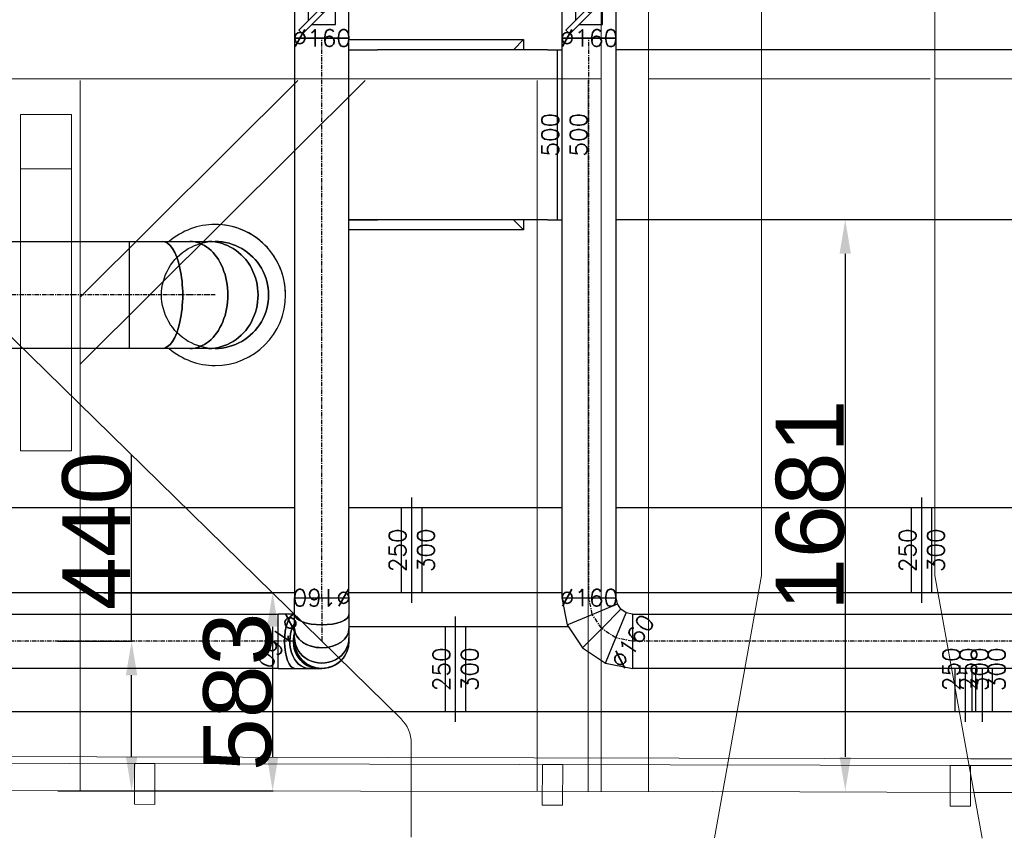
# Model space of a CAD drawing. Header units: millimetres. Extents: x -573548 to 674770, y -246895 to -89040.
# Tile 64 of 199: x 99423 to 102320, y -235652 to -233243. Entities that reach past the tile are written whole.
import ezdxf

# ---------------------------------------------------------------- set-up
doc = ezdxf.new("R2010")
doc.units = ezdxf.units.MM
doc.linetypes.add('Oś', pattern=[22.225, 12.7, -3.175, 3.175, -3.175])
for name, color, linetype, lineweight in [('A_komin_Nr_pióra__6', 8, 'Continuous', 9), ('A_płatwie_Nr_pióra__41', 8, 'Continuous', 9), ('A_słupy wysokie_Nr_pióra__1', 8, 'Continuous', 9), ('belki podwalinowe_Nr_pióra__2', 8, 'Continuous', 9), ('FLUID-CZERPNY', 7, 'Continuous', 30), ('FLUID-N1', 7, 'Continuous', 30), ('krokwie_Nr_pióra__1', 8, 'Continuous', 9), ('miecze_Nr_pióra__1', 8, 'Continuous', 9), ('niewidoczne_Nr_pióra__251', 8, 'Continuous', 9), ('Nowe_strop_Nr_pióra__59', 8, 'Continuous', 9), ('słupki niskie_Nr_pióra__2', 8, 'Continuous', 9)]:
    doc.layers.add(name, color=color, linetype=linetype, lineweight=lineweight)
for name, color, linetype in [('FLUID-CZERPNY-50-DIM', 7, 'Continuous'), ('FLUID-N1-50-DIM', 7, 'Continuous'), ('FLUID-N2', 7, 'Continuous'), ('FLUID-N2-SYM', 7, 'Continuous'), ('FLUID-W1', 7, 'Continuous'), ('FLUID-W1-50-DIM', 7, 'Continuous'), ('FLUID-W2', 7, 'Continuous'), ('FLUID-W2-50-DIM', 7, 'Continuous'), ('FLUID-W2-SYM', 7, 'Continuous')]:
    doc.layers.add(name, color=color, linetype=linetype)
doc.styles.add('FDBES', font='simplex.shx')
doc.styles.get("Standard").update_dxf_attribs({"font": 'arial.ttf'})
doc.dimstyles.new('ISO-25', dxfattribs={"dimtxt": 2.5, "dimasz": 2.5, "dimexe": 1.25, "dimexo": 0.625, "dimtad": 1, "dimtxsty": 'Standard', "dimcen": 2.5, "dimadec": 0, "dimazin": 0, "dimtfac": 1, "dimtmove": 0, "dimatfit": 3, "dimfxl": 1, "dimarcsym": 0})

# ---------------------------------------------------------------- blocks, each defined once
blk = doc.blocks.new('A$C685D2BB2')
at = {"layer": 'A_komin_Nr_pióra__6'}
for p, q in [((23445, 12015.8), (23445, 16395.7)), ((23955, 12015.8), (23955, 16395.7)), ((22384.4, 11594.1), (19914.4, 14013.9)), ((23445, 12015.8), (23306.8, 11244.4)), ((23955, 12015.8), (24093.5, 11242.6)), ((22414.4, 11522.7), (22414.4, 11246.2))]:
    blk.add_line(p, q, dxfattribs=at)
blk.add_arc((22314.4, 11522.7), 100, 0, 45.588, dxfattribs=at)
at = {"layer": 'A_płatwie_Nr_pióra__41'}
blk.add_lwpolyline([(21265.1, 13373.1), (21415.1, 13373.1), (21415.1, 13213.1), (21265.1, 13213.1)], close=True, dxfattribs=at)
at = {"layer": 'A_słupy wysokie_Nr_pióra__1'}
for p, q in [((23112.8, 11379.6), (23112.8, 14967.3)), ((22972.8, 11379.9), (22972.8, 14927.1))]:
    blk.add_line(p, q, dxfattribs=at)
at = {"layer": 'belki podwalinowe_Nr_pióra__2'}
for p, q in [((17794.4, 11391.4), (23330.9, 11379.1)), ((24069.3, 11377.5), (24143, 11377.3)), ((24142.7, 11377.3), (30257.5, 11377.3))]:
    blk.add_line(p, q, dxfattribs=at)
at = {"layer": 'krokwie_Nr_pióra__1'}
for p, q in [((22785.3, 11380.3), (22785.3, 13473.1)), ((22935.3, 11380), (22935.3, 13473.1)), ((23445, 13477.3), (23940.9, 13477.3)), ((21265.1, 12690.7), (21265.1, 12383.1)), ((21415.1, 12543.7), (21415.1, 12383.1)), ((21440.1, 11383.5), (21440.1, 12519.2)), ((21265.1, 12383.1), (21415.1, 12383.1))]:
    blk.add_line(p, q, dxfattribs=at)
at = {"layer": 'miecze_Nr_pióra__1'}
for p, q in [((21440.1, 12638), (22279.3, 13473.1)), ((21440.1, 12835.5), (22080.8, 13473.1)), ((21265.1, 13213.1), (21265.1, 12690.7)), ((21415.1, 13213.1), (21415.1, 12543.7))]:
    blk.add_line(p, q, dxfattribs=at)
at = {"layer": 'niewidoczne_Nr_pióra__251'}
blk.add_line((24069.3, 11377.5), (23301.2, 11380.2), dxfattribs=at)
at = {"layer": 'Nowe_strop_Nr_pióra__59'}
for points in [[(9874.4, 11382.3), (10780.3, 11382.3), (10780.3, 11506.8), (24060, 11477), (27660, 11477), (34860, 11477), (40457.1, 11476.8)], [(10024.4, 11366.8), (10800, 11366.8), (10800.2, 11486.8), (24060, 11457.3), (27659.9, 11457.3), (34859.9, 11457.3), (40482.2, 11457.3)]]:
    blk.add_lwpolyline(points, dxfattribs=at)
for points in [[(21599.9, 11342.7), (21659.9, 11342.5), (21660.2, 11462.5), (21600.2, 11462.7)], [(22799.9, 11340), (22859.9, 11339.9), (22860.2, 11459.9), (22800.2, 11460)], [(23999.9, 11337.3), (24059.9, 11337.3), (24060, 11457.3), (24000, 11457.3)]]:
    blk.add_lwpolyline(points, close=True, dxfattribs=at)
at = {"layer": 'słupki niskie_Nr_pióra__2'}
for p, q in [((20462.1, 13477.3), (22972.8, 13477.3)), ((21440.1, 13473.1), (21440.1, 12519.2)), ((23112.8, 13477.3), (23445, 13477.3)), ((23955, 13477.3), (27139.9, 13477.3))]:
    blk.add_line(p, q, dxfattribs=at)
blk = doc.blocks.new('*U60736')
at = {"color": 6, "linetype": 'Continuous', "lineweight": -2}
for p, q in [((-750, 0, 155), (-750, 0, -155)), ((750, 0, 155), (750, 0, -155))]:
    blk.add_line(p, q, dxfattribs=at)
at = {"color": 0, "linetype": 'ByBlock', "lineweight": -2}
for p, q in [((-750, 0, -125), (750, 0, -125)), ((-750, 0, 125), (750, 0, 125))]:
    blk.add_line(p, q, dxfattribs=at)
at = {"color": 6, "linetype": 'Continuous', "lineweight": -3}
for p, q in [((-720, 0, 125), (-720, 0, -125)), ((720, 0, 125), (720, 0, -125))]:
    blk.add_line(p, q, dxfattribs=at)
blk = doc.blocks.new('*U60747')
at = {"color": 6, "linetype": 'Continuous', "lineweight": -2}
for p, q in [((-750, 0, 155), (-750, 0, -155)), ((750, 0, 155), (750, 0, -155))]:
    blk.add_line(p, q, dxfattribs=at)
at = {"color": 0, "linetype": 'ByBlock', "lineweight": -2}
for p, q in [((-750, 0, -125), (148.8, 0, -125)), ((-750, 0, 125), (148.8, 0, 125)), ((308.8, 0, -125), (750, 0, -125)), ((308.8, 0, 125), (750, 0, 125))]:
    blk.add_line(p, q, dxfattribs=at)
at = {"color": 6, "linetype": 'Continuous', "lineweight": -3}
for p, q in [((-720, 0, 125), (-720, 0, -125)), ((720, 0, 125), (720, 0, -125))]:
    blk.add_line(p, q, dxfattribs=at)
blk = doc.blocks.new('*U60750')
at = {"color": 5, "linetype": 'Continuous', "lineweight": -2}
for p, q in [((-750, -155), (-750, 155)), ((750, -155), (750, 2.3))]:
    blk.add_line(p, q, dxfattribs=at)
at = {"color": 0, "linetype": 'ByBlock', "lineweight": -2}
for p, q in [((-750, 125), (-436.3, 125)), ((-750, -125), (750, -125))]:
    blk.add_line(p, q, dxfattribs=at)
at = {"color": 5, "linetype": 'Continuous', "lineweight": -3}
for p, q in [((-720, -125), (-720, 125)), ((720, -125), (720, 2.3))]:
    blk.add_line(p, q, dxfattribs=at)
blk = doc.blocks.new('*U60751')
at = {"color": 6, "linetype": 'Continuous', "lineweight": -2}
for p, q in [((-750, 0, 155), (-750, 0, -155)), ((750, 0, 155), (750, 0, -155))]:
    blk.add_line(p, q, dxfattribs=at)
at = {"color": 0, "linetype": 'ByBlock', "lineweight": -2}
for p, q in [((-750, 0, -125), (-565.2, 0, -125)), ((-750, 0, 125), (-565.2, 0, 125)), ((-405.2, 0, -125), (750, 0, -125)), ((-405.2, 0, 125), (750, 0, 125))]:
    blk.add_line(p, q, dxfattribs=at)
at = {"color": 6, "linetype": 'Continuous', "lineweight": -3}
for p, q in [((-720, 0, 125), (-720, 0, -125)), ((720, 0, 125), (720, 0, -125))]:
    blk.add_line(p, q, dxfattribs=at)
blk = doc.blocks.new('*U60756')
at = {"color": 5, "linetype": 'Continuous', "lineweight": -2}
for p, q in [((750, -155), (750, 155)), ((-750, -155), (-750, 2.4))]:
    blk.add_line(p, q, dxfattribs=at)
at = {"color": 0, "linetype": 'ByBlock', "lineweight": -2}
for p, q in [((418, 125), (750, 125)), ((-750, -125), (750, -125))]:
    blk.add_line(p, q, dxfattribs=at)
at = {"color": 5, "linetype": 'Continuous', "lineweight": -3}
for p, q in [((720, -125), (720, 125)), ((-720, -125), (-720, 2.4))]:
    blk.add_line(p, q, dxfattribs=at)
blk = doc.blocks.new('*U60768')
at = {"color": 5, "linetype": 'Continuous', "lineweight": -3, "extrusion": (1, 5.47382e-48, 1.83697e-16)}
for major_axis in [(0, 0, -157.5), (0, 0, 157.5)]:
    blk.add_ellipse((0, 0), major_axis=major_axis, ratio=1, start_param=0, end_param=3.141593, dxfattribs=at)
at = {"color": 5, "linetype": 'Continuous', "lineweight": -2, "extrusion": (-1, 1.12825e-29, -1.83697e-16)}
blk.add_ellipse((0, 0), major_axis=(0, 0, -157.5), ratio=1, start_param=0, end_param=3.141593, dxfattribs=at)
blk = doc.blocks.new('*U60739')
at = {"color": 0, "linetype": 'ByBlock', "lineweight": -2}
for p, q in [((-14.3, 0, 80), (-24, 0, 80)), ((13.5, 0, 80), (-14.3, 0, 80)), ((55, 0, 80), (13.5, 0, 80)), ((104, 0, 80), (55, 0, 80)), ((56, 0, -80), (104, 0, -80))]:
    blk.add_line(p, q, dxfattribs=at)
at = {"color": 6, "linetype": 'Continuous', "lineweight": -2}
blk.add_line((104, 0, 80), (104, 0, -80), dxfattribs=at)
at = {"color": 6, "linetype": 'Continuous', "lineweight": -2, "extrusion": (-1.22465e-16, 1, 1.49976e-32)}
blk.add_ellipse((-24, 0), major_axis=(-80, 0), ratio=1, start_param=0, end_param=1.570796, dxfattribs=at)
at = {"color": 6, "linetype": 'Continuous', "lineweight": -2, "extrusion": (-4.49928e-32, 1, -3.67394e-16)}
blk.add_ellipse((-24, 0), major_axis=(0, 0, 80), ratio=1, start_param=0, end_param=1.570796, dxfattribs=at)
at = {"color": 6, "linetype": 'Continuous', "lineweight": -3, "extrusion": (1.22465e-16, -1, 3.67394e-16)}
for centre, ratio, start_param in [((-14.3, 0), 0.92388, 1.254866), ((13.5, 0), 0.707107, 0.850314), ((55, 0), 0.382683, 0.032146)]:
    blk.add_ellipse(centre, major_axis=(0, 0, -80), ratio=ratio, start_param=start_param, end_param=3.141593, dxfattribs=at)
at = {"color": 6, "linetype": 'Continuous', "lineweight": -3, "extrusion": (-1.22465e-16, 1, -3.67394e-16)}
for centre, ratio, start_param, end_param in [((-14.3, 0), 0.92388, 0, 1.886727), ((13.5, 0), 0.707107, 0, 2.291279), ((55, 0), 0.382683, 0, 3.109446), ((55, 0), 0.382683, 3.109446, 3.111928)]:
    blk.add_ellipse(centre, major_axis=(0, 0, 80), ratio=ratio, start_param=start_param, end_param=end_param, dxfattribs=at)
at = {"layer": 'FLUID-W2-SYM', "color": 7, "linetype": 'Oś', "lineweight": -3}
for p in [(56, 0), (104, 0)]:
    blk.add_line(p, (104, 0), dxfattribs=at)
blk = doc.blocks.new('*U60770')
at = {"color": 0, "linetype": 'ByBlock', "lineweight": -2}
for p, q in [((0, 24, 80), (0, 14.3, 80)), ((0, 14.3, -80), (0, 24, -80)), ((0, 14.3, 80), (0, -13.5, 80)), ((0, -13.5, -80), (0, 14.3, -80)), ((0, -13.5, 80), (0, -55, 80)), ((0, -55, -80), (0, -13.5, -80)), ((0, -55, 80), (0, -104, 80)), ((0, -104, -80), (0, -55, -80))]:
    blk.add_line(p, q, dxfattribs=at)
at = {"color": 6, "linetype": 'Continuous', "lineweight": -2}
for p, q in [((0, -104), (0, -104, -80)), ((0, -104, 80), (0, -104))]:
    blk.add_line(p, q, dxfattribs=at)
at = {"color": 6, "linetype": 'Continuous', "lineweight": -2, "extrusion": (-1, 1.11022e-16, -6.12323e-17)}
for major_axis, end_param in [((0, 0, 80), 3.141593), ((0, 0, -80), 0.002332)]:
    blk.add_ellipse((0, 24), major_axis=major_axis, ratio=1, start_param=0, end_param=end_param, dxfattribs=at)
at = {"color": 6, "linetype": 'Continuous', "lineweight": -3, "extrusion": (-1, -1.83697e-16, -6.12323e-17)}
for centre, major_axis, ratio, start_param, end_param in [((0, 14.3), (0, 0, 80), 0.92388, 0, 3.141593), ((0, -13.5), (0, 0, 80), 0.707107, 0, 1.570796), ((0, -13.5), (0, 0, -80), 0.707107, 4.712389, 6.283185), ((0, -55), (0, 0, 80), 0.382683, 0, 1.570796), ((0, -55), (0, 0, -80), 0.382683, 4.712389, 6.283185)]:
    blk.add_ellipse(centre, major_axis=major_axis, ratio=ratio, start_param=start_param, end_param=end_param, dxfattribs=at)
at = {"color": 6, "linetype": 'Continuous', "lineweight": -3, "extrusion": (1, 1.83697e-16, 6.12323e-17)}
for centre, major_axis, ratio, start_param, end_param in [((0, 14.3), (0, 0, -80), 0.92388, 0, 3.141593), ((0, -13.5), (0, 0, -80), 0.707107, 0, 1.570796), ((0, -13.5), (0, 0, -80), 0.707107, 1.570796, 3.141593), ((0, -55), (0, 0, 80), 0.382683, 4.712389, 6.283185), ((0, -55), (0, 0, -80), 0.382683, 0, 1.570796)]:
    blk.add_ellipse(centre, major_axis=major_axis, ratio=ratio, start_param=start_param, end_param=end_param, dxfattribs=at)
at = {"layer": 'FLUID-W2-SYM', "color": 7, "linetype": 'Oś', "lineweight": -3}
for p, q in [((0, 14.3), (0, 24)), ((0, -13.5), (0, 14.3)), ((0, -55), (0, -13.5)), ((0, -104), (0, -55))]:
    blk.add_line(p, q, dxfattribs=at)
blk = doc.blocks.new('*U60771')
at = {"color": 6, "linetype": 'Continuous', "lineweight": -2}
for p, q in [((-823.5, 80), (-823.5, 0)), ((823.5, 0), (823.5, 80)), ((-823.5, 0), (-823.5, -80)), ((823.5, -80), (823.5, 0))]:
    blk.add_line(p, q, dxfattribs=at)
at = {"color": 0, "linetype": 'ByBlock', "lineweight": -2}
for p, q in [((823.5, 80), (-823.5, 80)), ((-823.5, -80), (823.5, -80))]:
    blk.add_line(p, q, dxfattribs=at)
at = {"layer": 'FLUID-W2-SYM', "color": 7, "linetype": 'Oś', "lineweight": -3}
blk.add_line((-823.5, 0), (823.5, 0), dxfattribs=at)
blk = doc.blocks.new('*U60738')
at = {"color": 6, "linetype": 'Continuous', "lineweight": -2}
for p, q in [((-80, 80), (-80, 0)), ((80, 0), (80, 80)), ((-80, 0), (-80, -80)), ((80, -80), (80, 0))]:
    blk.add_line(p, q, dxfattribs=at)
at = {"color": 0, "linetype": 'ByBlock', "lineweight": -2}
for p, q in [((80, 80), (-80, 80)), ((40, 40), (-40, 40)), ((-40, 40), (-40, -40)), ((40, -28.7), (40, 40)), ((-11.3, 0), (0, 11.3)), ((56.6, -67.9), (-11.3, 0)), ((0, 11.3), (67.9, -56.6)), ((-40, -40), (28.7, -40)), ((67.9, -56.6), (56.6, -67.9)), ((-80, -80), (80, -80))]:
    blk.add_line(p, q, dxfattribs=at)
for major_axis in [(4, 0), (4, 0), (-4, 0), (-4, 0)]:
    blk.add_ellipse((0, 0), major_axis=major_axis, ratio=1, start_param=0, end_param=3.141593, dxfattribs=at)
blk = doc.blocks.new('*U60775')
at = {"color": 0, "linetype": 'ByBlock', "lineweight": -2}
for p, q in [((24.4, 88.2), (-43.1, 43.1)), ((104, 104), (24.4, 88.2)), ((-43.1, 43.1), (-88.2, -24.4)), ((-88.2, -24.4), (-104, -104)), ((85.6, -59.7), (104, -56)), ((56, -104), (59.7, -85.6)), ((59.7, -85.6), (70.1, -70.1)), ((70.1, -70.1), (85.6, -59.7))]:
    blk.add_line(p, q, dxfattribs=at)
at = {"color": 6, "linetype": 'Continuous', "lineweight": -3}
for p, q in [((24.4, 88.2), (55, 14.3)), ((-43.1, 43.1), (13.5, -13.5)), ((55, 14.3), (85.6, -59.7)), ((-88.2, -24.4), (-14.3, -55)), ((13.5, -13.5), (70.1, -70.1)), ((-14.3, -55), (59.7, -85.6))]:
    blk.add_line(p, q, dxfattribs=at)
at = {"color": 6, "linetype": 'Continuous', "lineweight": -2}
for p, q in [((104, 104), (104, 24)), ((104, 24), (104, -56)), ((-24, -104), (-104, -104)), ((55.9, -104), (-24, -104)), ((56, -104), (55.9, -104))]:
    blk.add_line(p, q, dxfattribs=at)
at = {"layer": 'FLUID-W2-SYM', "color": 7, "linetype": 'Oś', "lineweight": -3}
for p, q in [((13.5, -13.5), (55, 14.3)), ((55, 14.3), (104, 24)), ((-14.3, -55), (13.5, -13.5)), ((-24, -104), (-14.3, -55)), ((-24, -104), (-23.9, -103.7))]:
    blk.add_line(p, q, dxfattribs=at)
blk = doc.blocks.new('*U60754')
at = {"color": 6, "linetype": 'Continuous', "lineweight": -2}
for p, q in [((-823.5, 80), (-823.5, 0)), ((823.5, 0), (823.5, 80)), ((-823.5, 0), (-823.5, -80)), ((823.5, -80), (823.5, 0))]:
    blk.add_line(p, q, dxfattribs=at)
at = {"color": 0, "linetype": 'ByBlock', "lineweight": -2}
for p, q in [((823.5, 80), (-823.5, 80)), ((-823.5, -80), (823.5, -80))]:
    blk.add_line(p, q, dxfattribs=at)
at = {"layer": 'FLUID-W2-SYM', "color": 7, "linetype": 'Oś', "lineweight": -3}
blk.add_line((-823.5, 0), (823.5, 0), dxfattribs=at)
blk = doc.blocks.new('*U60778')
at = {"color": 6, "linetype": 'Continuous', "lineweight": -2}
for p, q in [((-80, 80), (-80, 0)), ((80, 0), (80, 80)), ((-80, 0), (-80, -80)), ((80, -80), (80, 0))]:
    blk.add_line(p, q, dxfattribs=at)
at = {"color": 0, "linetype": 'ByBlock', "lineweight": -2}
for p, q in [((80, 80), (-80, 80)), ((40, 40), (-40, 40)), ((-40, 40), (-40, -40)), ((40, -28.7), (40, 40)), ((-11.3, 0), (0, 11.3)), ((56.6, -67.9), (-11.3, 0)), ((0, 11.3), (67.9, -56.6)), ((-40, -40), (28.7, -40)), ((67.9, -56.6), (56.6, -67.9)), ((-80, -80), (80, -80))]:
    blk.add_line(p, q, dxfattribs=at)
for major_axis in [(4, 0), (4, 0), (-4, 0), (-4, 0)]:
    blk.add_ellipse((0, 0), major_axis=major_axis, ratio=1, start_param=0, end_param=3.141593, dxfattribs=at)
blk = doc.blocks.new('*U60769')
at = {"color": 0, "linetype": 'ByBlock', "lineweight": -2}
for p, q in [((1493.2, 0, -80), (-1493.5, 0, -80)), ((-1493.5, 0, 80), (1493.5, 0, 80))]:
    blk.add_line(p, q, dxfattribs=at)
at = {"color": 6, "linetype": 'Continuous', "lineweight": -2}
for p, q in [((1493.5, 0, -80), (1493.5, 0, 79.8)), ((1493.5, 0, 79.8), (1493.5, 0, 80))]:
    blk.add_line(p, q, dxfattribs=at)
at = {"layer": 'FLUID-W2-SYM', "color": 7, "linetype": 'Oś', "lineweight": -3}
for p in [(-1493.5, 0), (1493.2, 0)]:
    blk.add_line(p, (1493.5, 0), dxfattribs=at)
blk = doc.blocks.new('*U60786')
at = {"color": 6, "linetype": 'Continuous', "lineweight": -2}
for p, q in [((-703, 0, 80), (-703, 0, -80)), ((703, 0, -80), (703, 0, 80))]:
    blk.add_line(p, q, dxfattribs=at)
at = {"color": 0, "linetype": 'ByBlock', "lineweight": -2}
for p, q in [((703, 0, -80), (-703, 0, -80)), ((-703, 0, 80), (703, 0, 80))]:
    blk.add_line(p, q, dxfattribs=at)
at = {"layer": 'FLUID-W2-SYM', "color": 7, "linetype": 'Oś', "lineweight": -3}
for p, q in [((-703, 0), (703, 0)), ((-703, 0), (-703, 0)), ((703, 0), (703, 0))]:
    blk.add_line(p, q, dxfattribs=at)
blk = doc.blocks.new('*U60773')
at = {"color": 5, "linetype": 'Continuous', "lineweight": -2}
for p, q in [((-666.5, 0, 157.5), (-666.5, 0, -157.5)), ((666.5, 0, -157.5), (666.5, 0, 157.5))]:
    blk.add_line(p, q, dxfattribs=at)
at = {"color": 0, "linetype": 'ByBlock', "lineweight": -2}
for p, q in [((666.5, 0, -157.5), (-666.5, 0, -157.5)), ((-666.5, 0, 157.5), (666.5, 0, 157.5))]:
    blk.add_line(p, q, dxfattribs=at)
at = {"layer": 'FLUID-N2-SYM', "linetype": 'Oś', "lineweight": -3}
for p, q in [((-666.5, 0), (666.5, 0)), ((-666.5, 0), (-666.3, 0)), ((666.2, 0), (666.5, 0))]:
    blk.add_line(p, q, dxfattribs=at)
blk = doc.blocks.new('*U60817')
at = {"color": 0, "linetype": 'ByBlock', "lineweight": -2}
for p, q in [((-28.1, 0, 157.5), (-47.2, 0, 157.5)), ((-47.2, 0, -157.5), (-28.1, 0, -157.5)), ((26.6, 0, 157.5), (-28.1, 0, 157.5)), ((-28.1, 0, -157.5), (26.6, 0, -157.5)), ((108.3, 0, 157.5), (26.6, 0, 157.5)), ((26.6, 0, -157.5), (108.3, 0, -157.5)), ((204.8, 0, 157.5), (108.3, 0, 157.5)), ((108.3, 0, -157.5), (204.8, 0, -157.5))]:
    blk.add_line(p, q, dxfattribs=at)
at = {"color": 5, "linetype": 'Continuous', "lineweight": -2}
blk.add_line((204.8, 0, -157.5), (204.8, 0, 157.5), dxfattribs=at)
at = {"color": 5, "linetype": 'Continuous', "lineweight": -2, "extrusion": (3.7494e-32, 1, -3.06162e-16)}
blk.add_ellipse((-47.2, 0), major_axis=(0, 0, -157.5), ratio=1, start_param=0, end_param=3.141593, dxfattribs=at)
at = {"color": 5, "linetype": 'Continuous', "lineweight": -3, "extrusion": (2.44929e-16, -1, 3.06162e-16)}
for centre, ratio in [((-28.1, 0), 0.92388), ((26.6, 0), 0.707107), ((108.3, 0), 0.382683)]:
    blk.add_ellipse(centre, major_axis=(0, 0, 157.5), ratio=ratio, start_param=0, end_param=3.141593, dxfattribs=at)
at = {"color": 5, "linetype": 'Continuous', "lineweight": -3, "extrusion": (-2.44929e-16, 1, -3.06162e-16)}
for centre, ratio in [((-28.1, 0), 0.92388), ((26.6, 0), 0.707107), ((108.3, 0), 0.382683)]:
    blk.add_ellipse(centre, major_axis=(0, 0, -157.5), ratio=ratio, start_param=0, end_param=3.141593, dxfattribs=at)
at = {"layer": 'FLUID-N2-SYM', "linetype": 'Oś', "lineweight": -3}
for p, q in [((-47.2, 0), (-28.1, 0)), ((-28.1, 0), (26.6, 0)), ((26.6, 0), (108.3, 0)), ((108.3, 0), (204.8, 0)), ((204.5, 0), (204.8, 0))]:
    blk.add_line(p, q, dxfattribs=at)
blk = doc.blocks.new('*U60819')
at = {"color": 0, "linetype": 'ByBlock', "lineweight": -2, "extrusion": (1, -1.89145e-31, -3.67394e-16)}
for major_axis, start_param, end_param in [((0, 0, -207.5), 1.570796, 3.141593), ((0, 0, -207.5), 0, 1.570796), ((0, 0, 207.5), 0, 0.708962)]:
    blk.add_ellipse((0, 0), major_axis=major_axis, ratio=1, start_param=start_param, end_param=end_param, dxfattribs=at)
at = {"color": 0, "linetype": 'ByBlock', "lineweight": -2, "extrusion": (1, 2.83277e-16, 1.59253e-28)}
for start_param, end_param in [(0, 1.570796), (1.570796, 2.279759)]:
    blk.add_ellipse((0, 0), major_axis=(0, 207.5), ratio=1, start_param=start_param, end_param=end_param, dxfattribs=at)
at = {"color": 0, "linetype": 'ByBlock', "lineweight": -2, "extrusion": (1, -6.14833e-17, -7.1681e-17)}
for start_param, end_param in [(0.708968, 2.279764), (0, 0.708968)]:
    blk.add_ellipse((0, 0), major_axis=(0, -135.1, -157.5), ratio=1, start_param=start_param, end_param=end_param, dxfattribs=at)
at = {"color": 5, "linetype": 'Continuous', "lineweight": -3, "extrusion": (-1, 1.07558e-31, 3.67394e-16)}
for major_axis in [(0, 0, 157.5), (0, 0, -157.5)]:
    blk.add_ellipse((0, 0), major_axis=major_axis, ratio=1, start_param=0, end_param=3.141593, dxfattribs=at)
at = {"color": 0, "linetype": 'ByBlock', "lineweight": -2, "extrusion": (1, -9.17425e-17, -4.57266e-17)}
blk.add_ellipse((0, 0), major_axis=(0, -135.1, -157.5), ratio=1, start_param=0, end_param=0.708968, dxfattribs=at)
blk = doc.blocks.new('*U60829')
at = {"color": 150, "linetype": 'Continuous', "lineweight": -2}
blk.add_line((-750, 0, 280), (-750, 0, -280), dxfattribs=at)
at = {"color": 0, "linetype": 'ByBlock', "lineweight": -2}
for p, q in [((-750, 0, -250), (597.7, 0, -250)), ((-750, 0, 250), (597.7, 0, 250))]:
    blk.add_line(p, q, dxfattribs=at)
at = {"color": 150, "linetype": 'Continuous', "lineweight": -3}
blk.add_line((-720, 0, 250), (-720, 0, -250), dxfattribs=at)
blk = doc.blocks.new('*U60830')
at = {"color": 0, "linetype": 'ByBlock', "lineweight": -2}
for p, q in [((0, 298.7, 250), (0, 215, 250)), ((0, 298.7, -250), (0, 215, -250)), ((0, -285, 250), (0, 215, 250)), ((0, -185, -250), (0, 215, -250)), ((0, -285, -250), (0, -185, -250)), ((0, -215, -280), (0, -185, -250)), ((0, -215, 280), (0, -185, 250)), ((0, -285, 250), (0, -315, 250)), ((0, -285, -250), (0, -315, -250)), ((0, -315, -250), (0, -327.3, -250)), ((0, -315, 250), (0, -327.3, 250))]:
    blk.add_line(p, q, dxfattribs=at)
at = {"color": 150, "linetype": 'Continuous', "lineweight": -2}
for p, q in [((0, -215, -280), (0, 298.7, -280)), ((0, 298.7, 280), (0, -215, 280)), ((0, -215, 280), (0, -215, 250)), ((0, -215, -250), (0, -215, -280))]:
    blk.add_line(p, q, dxfattribs=at)
at = {"color": 150, "linetype": 'Continuous', "lineweight": -3}
for p, q in [((0, -185, -250), (0, 298.7, -250)), ((0, -315, -250), (0, -315, 250)), ((0, -315, -250), (0, -315, 250))]:
    blk.add_line(p, q, dxfattribs=at)
blk = doc.blocks.new('*U60801')
at = {"color": 5, "linetype": 'Continuous', "lineweight": -2}
for p, q in [((-742.5, -155), (-742.5, 2.2)), ((742.5, -155), (742.5, 2.2))]:
    blk.add_line(p, q, dxfattribs=at)
at = {"color": 5, "linetype": 'Continuous', "lineweight": -3}
for p, q in [((-712.5, -125), (-712.5, 2.2)), ((712.5, -125), (712.5, 2.2))]:
    blk.add_line(p, q, dxfattribs=at)
at = {"color": 0, "linetype": 'ByBlock', "lineweight": -2}
blk.add_line((-742.5, -125), (742, -125), dxfattribs=at)
blk = doc.blocks.new('*U60832')
at = {"color": 5, "linetype": 'Continuous', "lineweight": -2}
for p, q in [((-25, -155), (-25, 2.4)), ((25, -155), (25, 2.4))]:
    blk.add_line(p, q, dxfattribs=at)
at = {"color": 5, "linetype": 'Continuous', "lineweight": -3}
for p, q in [((-5, -125), (-5, 2.4)), ((5, -125), (5, 2.4))]:
    blk.add_line(p, q, dxfattribs=at)
at = {"color": 0, "linetype": 'ByBlock', "lineweight": -2}
blk.add_line((-25, -125), (25, -125), dxfattribs=at)
blk = doc.blocks.new('*D60939')
at = {"color": 0, "lineweight": -2}
for p, q in [((101852.3, -233831.5), (101852.9, -233831.5)), ((101851.7, -233931.5), (101851.7, -235412.3)), ((101852.3, -235512.3), (101852.9, -235512.3))]:
    blk.add_line(p, q, dxfattribs=at)
at = {"color": 0}
for points in [[(101868.3, -233931.5), (101835, -233931.5), (101851.7, -233831.5)], [(101835, -235412.3), (101868.3, -235412.3), (101851.7, -235512.3)]]:
    blk.add_solid(points, dxfattribs=at)
at = {"layer": 'Defpoints', "color": 0}
for p in [(101851.7, -233831.5), (101851.7, -235512.3), (101851.7, -235512.3)]:
    blk.add_point(p, dxfattribs=at)
at = {"color": 0, "insert": (101748.9, -234671.9), "char_height": 200, "attachment_point": 5, "rotation": 90}
blk.add_mtext('1681', dxfattribs=at)
blk = doc.blocks.new('*D60942')
at = {"color": 0, "lineweight": -2}
for p, q in [((99752.3, -235072.1), (99752.3, -234522.3)), ((99535.6, -235072.1), (99753.5, -235072.1)), ((99752.3, -235412.3), (99752.3, -235172.1)), ((99535.6, -235512.3), (99753.5, -235512.3))]:
    blk.add_line(p, q, dxfattribs=at)
at = {"color": 0}
for points in [[(99768.9, -235172.1), (99735.6, -235172.1), (99752.3, -235072.1)], [(99735.6, -235412.3), (99768.9, -235412.3), (99752.3, -235512.3)]]:
    blk.add_solid(points, dxfattribs=at)
at = {"layer": 'Defpoints', "color": 0}
for p in [(99535, -235072.1), (99752.3, -235072.1), (99535, -235512.3)]:
    blk.add_point(p, dxfattribs=at)
at = {"color": 0, "insert": (99649.5, -234747.2), "char_height": 200, "attachment_point": 5, "rotation": 90}
blk.add_mtext('440', dxfattribs=at)
blk = doc.blocks.new('*D60943')
at = {"color": 0, "lineweight": -2}
for p, q in [((99670.6, -234929.4), (100168.5, -234929.4)), ((100167.3, -235412.3), (100167.3, -235029.4)), ((99670.6, -235512.3), (100168.5, -235512.3))]:
    blk.add_line(p, q, dxfattribs=at)
at = {"color": 0}
for points in [[(100183.9, -235029.4), (100150.6, -235029.4), (100167.3, -234929.4)], [(100150.6, -235412.3), (100183.9, -235412.3), (100167.3, -235512.3)]]:
    blk.add_solid(points, dxfattribs=at)
at = {"layer": 'Defpoints', "color": 0}
for p in [(99670, -234929.4), (100167.3, -234929.4), (99670, -235512.3)]:
    blk.add_point(p, dxfattribs=at)
at = {"color": 0, "insert": (100064.6, -235220.9), "char_height": 200, "attachment_point": 5, "rotation": 90}
blk.add_mtext('583', dxfattribs=at)

msp = doc.modelspace()

# ---------------------------------------------------------------- block references
at = {"color": 150}
msp.add_blockref('A$C685D2BB2', (78160.5, -246894.6), dxfattribs=at)
at = {"layer": 'FLUID-CZERPNY', "color": 150, "linetype": 'Continuous', "extrusion": (1.22465e-16, 1, -6.12323e-17), "rotation": 270}
msp.add_blockref('*U60830', (-100690.5, -65928.5, -233581.5), dxfattribs=at)
at = {"layer": 'FLUID-CZERPNY', "color": 150, "linetype": 'Continuous', "extrusion": (-1.22465e-16, -1, 1.83697e-16), "rotation": 180}
msp.add_blockref('*U60829', (101775.5, -65863.5, 233581.5), dxfattribs=at)
at = {"layer": 'FLUID-N1', "color": 5, "linetype": 'Continuous', "extrusion": (-1.22465e-16, 0, -1), "rotation": 360}
for name, p in [('*U60750', (-99955.5, -235154.4, 65902.4)), ('*U60756', (-101455.5, -235154.4, 65902.4)), ('*U60832', (-102230.5, -235154.4, 65902.4)), ('*U60801', (-102997.6, -235154.3, 65902.5))]:
    msp.add_blockref(name, p, dxfattribs=at)
at = {"layer": 'FLUID-N2', "color": 5, "linetype": 'Continuous', "extrusion": (-1.83697e-16, 1, -3.67394e-16), "rotation": 89.99999999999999}
msp.add_blockref('*U60819', (-99997.9, -66356.9, -234053.1), dxfattribs=at)
at = {"layer": 'FLUID-N2', "color": 5, "linetype": 'Continuous', "extrusion": (-1.22465e-16, -1, 1.83697e-16), "rotation": 180}
msp.add_blockref('*U60773', (99079.6, -65106.9, 234053.1), dxfattribs=at)
at = {"layer": 'FLUID-N2', "color": 5, "linetype": 'Continuous', "extrusion": (-1.22465e-16, 1, -3.06162e-16), "rotation": 360}
msp.add_blockref('*U60817', (-99950.7, -65154.2, -234053.1), dxfattribs=at)
at = {"layer": 'FLUID-N2', "color": 5, "linetype": 'Continuous', "extrusion": (0, 1, -1.83697e-16), "rotation": 270}
msp.add_blockref('*U60768', (-99997.9, -65482.9, -234053.1), dxfattribs=at)
at = {"layer": 'FLUID-W1', "color": 6, "linetype": 'Continuous', "extrusion": (1.22465e-16, -1, 1.83697e-16), "rotation": 180}
for name, p in [('*U60751', (99826.6, -65902.4, 234804.4)), ('*U60747', (101326.6, -65902.4, 234804.4)), ('*U60736', (102826.6, -65902.4, 234804.4))]:
    msp.add_blockref(name, p, dxfattribs=at)
at = {"layer": 'FLUID-W2', "color": 6, "linetype": 'Continuous'}
for name, p, rotation in [('*U60738', (100311.8, -233217, -65252.6), 270), ('*U60778', (101097.8, -233217, -65252.6), 270), ('*U60771', (100311.8, -234120.5, -65252.6), 90), ('*U60754', (101097.8, -234120.5, -65252.6), 90), ('*U60775', (101121.8, -235048, -65252.6), 90)]:
    msp.add_blockref(name, p, dxfattribs=dict(at, rotation=rotation))
at = {"layer": 'FLUID-W2', "color": 6, "linetype": 'Continuous', "extrusion": (-1, 1.22465e-16, -6.12323e-17), "rotation": 270}
msp.add_blockref('*U60770', (235048.1, -65276.6, -100311.8), dxfattribs=at)
at = {"layer": 'FLUID-W2', "color": 6, "linetype": 'Continuous', "extrusion": (-1.22465e-16, -1, 1.83697e-16), "rotation": 180}
for name, p in [('*U60786', (99480.8, -65507.6, 235072.1)), ('*U60769', (102719, -65252.7, 235072.1))]:
    msp.add_blockref(name, p, dxfattribs=at)
at = {"layer": 'FLUID-W2', "color": 6, "linetype": 'Continuous', "extrusion": (1.22465e-16, -1, 3.67394e-16), "rotation": 180}
msp.add_blockref('*U60739', (100287.8, -65483.6, 235072.1), dxfattribs=at)

# ---------------------------------------------------------------- texts
at = {"layer": 'FLUID-CZERPNY-50-DIM', "insert": (101025.5, -233581.5, -65863.5), "char_height": 50, "attachment_point": 5, "rotation": 90, "style": 'FDBES'}
msp.add_mtext('500\\P500', dxfattribs=at)
at = {"layer": 'FLUID-N1-50-DIM', "char_height": 50, "attachment_point": 5, "rotation": 90, "style": 'FDBES'}
for insert in [(100705.5, -235154.4, -65902.4), (102205.5, -235154.4, -65902.4), (102255.5, -235154.4, -65902.4)]:
    msp.add_mtext('250\\P300', dxfattribs=dict(at, insert=insert))
at = {"layer": 'FLUID-W1-50-DIM', "char_height": 50, "attachment_point": 5, "rotation": 90, "style": 'FDBES'}
for insert in [(100576.6, -234804.4, -65902.4), (102076.6, -234804.4, -65902.4)]:
    msp.add_mtext('250\\P300', dxfattribs=dict(at, insert=insert))
at = {"layer": 'FLUID-W2-50-DIM', "char_height": 50, "attachment_point": 5, "style": 'FDBES'}
for insert in [(100311.8, -233297, -65252.6), (101097.8, -233297, -65252.6), (101097.8, -234944, -65252.6)]:
    msp.add_mtext('∅160\\P', dxfattribs=dict(at, insert=insert))
for insert, rotation in [((100311.8, -234944, -65252.6), 180), ((101225.5, -235072.1, -65252.7), 56.3099), ((100183.8, -235072.1, -65507.6), 236.3099)]:
    msp.add_mtext('∅160\\P', dxfattribs=dict(at, insert=insert, rotation=rotation))

# ---------------------------------------------------------------- dimensions: what is measured, and where the dimension line sits
at = {"color": 150}
dim = msp.add_aligned_dim(p1=(101851.7, -233831.5), p2=(101851.7, -235512.3), distance=0, dimstyle='ISO-25', override={"dimtxt": 200, "dimasz": 100, "dimdec": 0}, dxfattribs=at)
dim.commit()
dim.dimension.update_dxf_attribs({"geometry": '*D60939', "text_midpoint": (101748.9, -234671.9)})
for base, p1, p2, picture, middle in [((99752.3, -235072.1), (99535, -235512.3), (99535, -235072.1), '*D60942', (99752.3, -234747.2)), ((100167.3, -234929.4), (99670, -235512.3), (99670, -234929.4), '*D60943', (100167.3, -235220.9))]:
    dim = msp.add_linear_dim(base=base, p1=p1, p2=p2, angle=90, dimstyle='ISO-25', override={"dimtxt": 200, "dimasz": 100, "dimdec": 0}, dxfattribs=at)
    dim.commit()
    dim.dimension.update_dxf_attribs({"geometry": picture, "text_midpoint": middle, "dimtype": 161})

doc.saveas('drawing.dxf')
